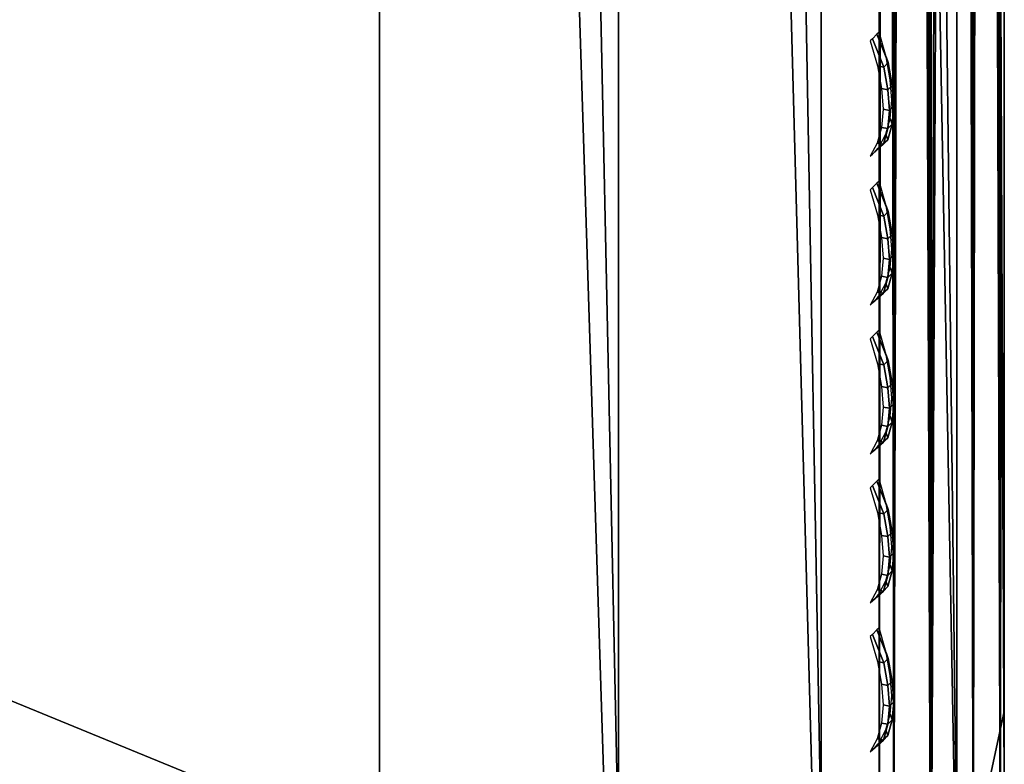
# Model space of a CAD drawing. Header units: inches. Extents: x 0 to 23, y -70 to 0.
# Tile 89 of 107: x 22.212 to 23, y -9.43 to -8.835. Entities that reach past the tile are written whole.
import ezdxf

# ---------------------------------------------------------------- set-up
doc = ezdxf.new("R2010")
doc.units = ezdxf.units.IN
doc.header["$MEASUREMENT"] = 0
for name, color, linetype in [('A-FURN-3-ST-BK', 151, 'Continuous'), ('A-FURN-3-ST-SEAM', 250, 'Continuous'), ('A-FURN-3-STITCH', 15, 'Continuous')]:
    doc.layers.add(name, color=color, linetype=linetype)

msp = doc.modelspace()

# ---------------------------------------------------------------- meshes
at = {"layer": 'A-FURN-3-ST-BK'}
mesh = msp.add_polyface(dxfattribs=at)
corners = [(0.5, -0.50001, 4.95256), (22.5, -9.50001, 4.95256), (0.5, -9.50001, 4.95256), (0.30866, -0.50001, 4.99062), (0.30866, -9.50001, 4.99062), (0.14645, -0.50001, 5.09901), (0.5, -9.84928, 18.04087), (0.30866, -9.81443, 18.02556), (0.5, -9.93254, 17.79425), (0.30866, -9.92463, 17.66002), (0.5, -9.98307, 17.53891), (0.30866, -9.96195, 17.27917), (0.5, -10.00001, 17.27917), (0.14645, -9.71451, 17.98355), (0.14645, -9.8183, 17.63898), (0.5, -3.30612, 32.84517), (0.30866, -3.28896, 32.8112), (0.5, -3.50068, 32.71641), (0.30866, -3.47612, 32.68734), (0.5, -3.66011, 32.54607), (0.30866, -3.62948, 32.52348), (0.5, -3.77574, 32.34342), (0.30866, -3.74071, 32.32855), (0.14645, -3.54225, 32.45915), (0.14645, -3.40617, 32.60455), (0.14645, -3.64094, 32.28618), (0.14645, -9.85356, 5.45256), (0.30866, -9.96195, 5.45256), (0.5, -10.00001, 5.45256), (0.18572, -9.88739, 5.41848), (0.1509, -9.80698, 5.26844), (0.31307, -9.88303, 5.19111), (0.34752, -9.96259, 5.33958), (0.5, -9.96195, 5.26122), (0.5, -9.85356, 5.09901), (0.31307, -9.76145, 5.06954), (0.5, -9.69135, 4.99062), (0.34752, -9.61298, 4.98997), (0.18572, -9.53408, 5.06518), (0.1509, -9.68412, 5.14558), (22.5, -3.77574, 32.34342), (22.5, -3.66011, 32.54607), (22.5, -3.50068, 32.71641), (22.5, -9.69135, 4.99062), (22.5, -9.85356, 5.09901), (22.5, -9.96195, 5.26122), (22.5, -10.00001, 17.27917), (22.5, -9.93254, 17.79425)]
mesh.append_faces([[corners[k] for k in face] for face in [(0, 1, 2), (0, 2, 3), (3, 2, 4), (3, 4, 5), (6, 7, 8), (8, 7, 9), (8, 9, 10), (10, 9, 11), (10, 11, 12), (7, 13, 9), (9, 14, 11), (15, 16, 17), (17, 16, 18), (17, 18, 19), (19, 18, 20), (19, 20, 21), (21, 20, 22), (22, 20, 23), (23, 20, 18, 24), (25, 7, 22), (22, 7, 6), (22, 6, 21), (11, 26, 27), (11, 27, 12), (12, 27, 28), (29, 30, 31, 32), (32, 31, 33), (33, 31, 34), (34, 31, 35), (34, 35, 36), (36, 35, 37), (36, 37, 2), (2, 37, 4), (4, 37, 38), (33, 28, 32), (32, 28, 27), (32, 27, 29), (31, 30, 39, 35), (35, 39, 38, 37), (21, 40, 19), (19, 41, 17), (17, 42, 15), (6, 40, 21), (2, 1, 36), (36, 43, 34), (34, 44, 33), (33, 45, 28), (28, 46, 12), (12, 46, 10), (47, 6, 8), (47, 8, 10)]])
mesh = msp.add_polyface(dxfattribs=at)
corners = [(22.5, -3.77574, 32.34342), (22.69134, -3.74071, 32.32855), (22.5, -3.66011, 32.54607), (22.69134, -3.62948, 32.52348), (22.5, -3.50068, 32.71641), (22.69134, -3.47612, 32.68734), (22.5, -3.30612, 32.84517), (22.69134, -3.28896, 32.8112), (22.85355, -3.64094, 32.28618), (22.5, -9.84928, 18.04087), (22.69134, -9.81398, 18.02662), (22.85355, -9.71395, 17.98488), (22.69134, -9.9246, 17.66015), (22.5, -9.93254, 17.79425), (22.5, -9.98307, 17.53891), (22.69134, -9.96195, 17.27917), (22.85355, -9.85356, 17.27917), (22.5, -10.00001, 17.27917), (22.5, -10.00001, 5.45256), (22.69134, -9.96195, 5.45256), (22.69134, -0.50001, 4.99062), (22.85355, -9.50001, 5.09901), (22.69134, -9.50001, 4.99062), (22.5, -0.50001, 4.95256), (22.5, -9.50001, 4.95256), (22.5, -9.69135, 4.99062), (22.65248, -9.61298, 4.98997), (22.81428, -9.53408, 5.06518), (22.81428, -9.88739, 5.41848), (22.65248, -9.96259, 5.33958), (22.5, -9.96195, 5.26122), (22.68693, -9.88303, 5.19111), (22.5, -9.85356, 5.09901), (22.68693, -9.76145, 5.06954), (22.8491, -9.68412, 5.14558), (22.8491, -9.80698, 5.26844), (0.5, -0.50001, 4.95256), (0.5, -3.66011, 32.54607), (0.5, -3.50068, 32.71641), (0.5, -3.30612, 32.84517), (0.5, -9.84928, 18.04087), (0.5, -9.69135, 4.99062), (0.5, -9.85356, 5.09901), (0.5, -9.96195, 5.26122), (0.5, -10.00001, 5.45256), (0.5, -9.98307, 17.53891)]
mesh.append_faces([[corners[k] for k in face] for face in [(0, 1, 2), (2, 1, 3), (2, 3, 4), (4, 3, 5), (4, 5, 6), (6, 5, 7), (1, 8, 3), (9, 10, 0), (0, 10, 1), (1, 10, 11), (12, 11, 10), (12, 10, 13), (13, 10, 9), (13, 14, 12), (12, 14, 15), (12, 15, 16), (14, 17, 15), (17, 18, 15), (15, 18, 19), (15, 19, 16), (20, 21, 22), (20, 22, 23), (23, 22, 24), (25, 24, 26), (26, 24, 22), (26, 22, 27), (28, 19, 29), (29, 19, 18), (29, 18, 30), (29, 30, 31), (31, 30, 32), (31, 32, 33), (33, 32, 25), (33, 25, 26), (33, 26, 27, 34), (33, 34, 35, 31), (31, 35, 28, 29), (23, 24, 36), (37, 0, 2), (38, 2, 4), (39, 4, 6), (9, 0, 40), (41, 24, 25), (42, 25, 32), (43, 32, 30), (44, 30, 18), (18, 17, 44), (45, 17, 14), (45, 14, 13), (9, 40, 13)]])
mesh = msp.add_polyface(dxfattribs=at)
corners = [(22.85355, -3.40617, 32.60455), (22.85355, -3.24009, 32.71445), (22.69134, -3.28896, 32.8112), (22.69134, -3.47612, 32.68734), (22.69134, -3.62948, 32.52348), (22.85355, -3.64094, 32.28618), (22.85355, -3.54225, 32.45915), (22.96194, -3.49163, 32.22278), (22.96194, -3.4117, 32.36288), (22.96194, -3.30148, 32.48064), (23, -3.31551, 32.14799), (23, -3.20675, 32.3082), (22.69134, -3.74071, 32.32855), (22.85355, -9.71395, 17.98488), (22.96194, -9.56438, 17.9221), (23, -9.388, 17.84794), (23, -9.44987, 17.66374), (22.96194, -9.65915, 17.6076), (23, -9.48742, 17.47308), (22.96194, -9.69135, 17.27917), (23, -9.50001, 17.27917), (22.85355, -9.81828, 17.6391), (22.69134, -9.9246, 17.66015), (22.85355, -9.85356, 17.27917), (22.69134, -9.96195, 5.45256), (22.85355, -9.85356, 5.45256), (22.96194, -9.69135, 5.45256), (23, -9.50001, 5.45256), (23, -0.50001, 5.45256), (22.96194, -0.50001, 5.26122), (22.96194, -9.50001, 5.26122), (22.85355, -0.50001, 5.09901), (22.85355, -9.50001, 5.09901), (22.69134, -0.50001, 4.99062), (22.81428, -9.53408, 5.06518), (22.69134, -9.50001, 4.99062), (22.8491, -9.68412, 5.14558), (22.95812, -9.57876, 5.26836), (22.95812, -9.6842, 5.3738), (22.8491, -9.80698, 5.26844), (22.81428, -9.88739, 5.41848)]
mesh.append_faces([[corners[k] for k in face] for face in [(0, 1, 2, 3), (4, 5, 6), (4, 6, 0, 3), (5, 7, 6), (6, 7, 8), (6, 8, 9, 0), (7, 10, 8), (8, 10, 11), (12, 13, 5), (5, 13, 14), (5, 14, 7), (7, 14, 15), (7, 15, 10), (15, 14, 16), (16, 14, 17), (16, 17, 18), (18, 17, 19), (18, 19, 20), (17, 14, 21), (21, 14, 13), (21, 13, 22), (22, 23, 21), (21, 23, 19), (21, 19, 17), (23, 24, 25), (23, 25, 19), (19, 25, 26), (19, 26, 20), (20, 26, 27), (28, 27, 29), (29, 27, 30), (29, 30, 31), (31, 30, 32), (31, 32, 33), (34, 35, 32), (34, 32, 36), (36, 32, 37), (36, 37, 38, 39), (39, 38, 25), (25, 38, 26), (26, 38, 27), (27, 38, 37), (27, 37, 30), (30, 37, 32), (39, 25, 40), (40, 25, 24), (10, 15, 28), (28, 15, 27), (27, 15, 20), (20, 15, 16), (20, 16, 18)]])
at = {"layer": 'A-FURN-3-ST-SEAM'}
mesh = msp.add_polyface(dxfattribs=at)
corners = [(22.91282, -3.48622, 32.22048), (22.9266, -3.47586, 32.21608), (22.9117, -9.55973, 17.91889), (22.94132, -9.54399, 17.91221), (22.94332, -3.47052, 32.21382), (22.961, -3.47147, 32.21422), (22.97716, -3.47821, 32.21708), (22.975, -9.54945, 17.91453), (22.99698, -9.57357, 17.92477), (22.99814, -3.50398, 32.22802), (22.99974, -3.52028, 32.23495), (22.99488, -3.53609, 32.24166), (22.99698, -9.60505, 17.93814), (22.98448, -3.54942, 32.24732), (22.975, -9.62917, 17.94838), (22.96957, -3.55833, 32.2511), (22.94132, -9.63463, 17.9507), (22.9345, -3.55953, 32.25161), (22.91875, -3.55202, 32.24842), (22.9345, -3.44638, 32.43815), (22.91875, -3.44008, 32.43297), (22.90706, -3.42968, 32.42443), (22.90706, -3.53963, 32.24316), (22.9117, -9.61889, 17.94402), (22.9, -9.58931, 17.93146), (22.9, -3.51612, 32.23318), (22.90345, -3.50014, 32.22639), (22.96957, -3.44537, 32.43732), (22.98448, -3.4379, 32.43118), (22.975, -9.54947, 17.91448), (22.9266, -9.64065, 17.6112), (22.94132, -9.544, 17.91215), (22.9117, -9.55974, 17.91884), (22.9117, -9.61891, 17.94396), (22.94132, -9.63465, 17.95065)]
mesh.append_faces([[corners[k] for k in face] for face in [(0, 1, 2), (2, 1, 3), (3, 1, 4), (3, 4, 5), (5, 6, 7), (7, 6, 8), (8, 6, 9), (8, 9, 10), (10, 11, 12), (12, 11, 13), (12, 13, 14), (14, 13, 15), (14, 15, 16), (16, 15, 17), (16, 17, 18), (18, 17, 19, 20), (20, 21, 22, 18), (18, 22, 23), (23, 22, 24), (24, 22, 25), (23, 16, 18), (12, 8, 10), (7, 3, 5), (0, 2, 26), (26, 2, 24), (26, 24, 25), (27, 19, 17, 15), (28, 27, 15, 13), (29, 30, 31)]])
mesh.append_faces([[corners[k] for k in face] for face in [(32, 33, 31), (31, 34, 29)]], dxfattribs={"vtx0": -1, "vtx1": -1})
mesh.append_faces([[corners[k] for k in face] for face in [(23, 2, 3), (16, 3, 7)]], dxfattribs={"vtx0": -1, "vtx2": -1})
at = {"layer": 'A-FURN-3-STITCH'}
mesh = msp.add_polymesh((7, 4), dxfattribs=at)
for k, corner in enumerate([(22.89978, -8.84474, 19.8935), (22.89801, -8.8465, 19.89426), (22.89452, -8.85004, 19.8958), (22.8928, -8.85184, 19.89657), (22.90542, -8.86463, 19.86031), (22.90702, -8.86918, 19.86228), (22.90353, -8.87273, 19.86381), (22.89844, -8.87173, 19.86338), (22.90881, -8.88285, 19.82588), (22.91041, -8.8874, 19.82785), (22.90692, -8.89095, 19.82938), (22.90183, -8.88995, 19.82895), (22.90992, -8.89928, 19.79042), (22.91153, -8.90383, 19.79238), (22.90804, -8.90738, 19.79392), (22.90295, -8.90638, 19.79349), (22.90877, -8.91383, 19.75414), (22.91037, -8.91838, 19.75611), (22.90688, -8.92192, 19.75764), (22.90179, -8.92092, 19.75721), (22.90534, -8.92639, 19.71727), (22.90694, -8.93094, 19.71924), (22.90345, -8.93449, 19.72077), (22.89836, -8.93349, 19.72034), (22.89966, -8.9369, 19.68004), (22.89795, -8.93871, 19.68082), (22.89446, -8.94226, 19.68236), (22.89268, -8.944, 19.68311)]):
    mesh.set_mesh_vertex(divmod(k, 4), corner)
mesh = msp.add_polymesh((7, 4), dxfattribs=at)
for k, corner in enumerate([(22.89978, -8.96383, 19.61307), (22.89801, -8.96558, 19.61382), (22.89452, -8.96913, 19.61536), (22.8928, -8.97092, 19.61613), (22.90542, -8.98372, 19.57988), (22.90702, -8.98827, 19.58184), (22.90353, -8.99182, 19.58338), (22.89844, -8.99082, 19.58295), (22.90881, -9.00194, 19.54545), (22.91041, -9.00649, 19.54741), (22.90692, -9.01004, 19.54894), (22.90183, -9.00903, 19.54852), (22.90992, -9.01837, 19.50998), (22.91153, -9.02292, 19.51195), (22.90804, -9.02647, 19.51348), (22.90295, -9.02547, 19.51305), (22.90877, -9.03291, 19.47371), (22.91037, -9.03746, 19.47567), (22.90688, -9.04101, 19.4772), (22.90179, -9.04001, 19.47677), (22.90534, -9.04548, 19.43684), (22.90694, -9.05003, 19.4388), (22.90345, -9.05358, 19.44033), (22.89836, -9.05258, 19.43991), (22.89966, -9.05599, 19.39961), (22.89795, -9.0578, 19.40039), (22.89446, -9.06134, 19.40192), (22.89268, -9.06309, 19.40267)]):
    mesh.set_mesh_vertex(divmod(k, 4), corner)
mesh = msp.add_polymesh((7, 4), dxfattribs=at)
for k, corner in enumerate([(22.89978, -9.08291, 19.33263), (22.89801, -9.08467, 19.33339), (22.89452, -9.08822, 19.33492), (22.8928, -9.09001, 19.3357), (22.90542, -9.10281, 19.29944), (22.90702, -9.10736, 19.30141), (22.90353, -9.1109, 19.30294), (22.89844, -9.1099, 19.30251), (22.90881, -9.12103, 19.26501), (22.91041, -9.12557, 19.26697), (22.90692, -9.12912, 19.26851), (22.90183, -9.12812, 19.26808), (22.90992, -9.13746, 19.22955), (22.91153, -9.14201, 19.23151), (22.90804, -9.14555, 19.23304), (22.90295, -9.14455, 19.23262), (22.90877, -9.152, 19.19327), (22.91037, -9.15655, 19.19523), (22.90688, -9.1601, 19.19677), (22.90179, -9.1591, 19.19634), (22.90534, -9.16457, 19.1564), (22.90694, -9.16912, 19.15836), (22.90345, -9.17266, 19.1599), (22.89836, -9.17166, 19.15947), (22.89966, -9.17508, 19.11917), (22.89795, -9.17688, 19.11995), (22.89446, -9.18043, 19.12148), (22.89268, -9.18217, 19.12224)]):
    mesh.set_mesh_vertex(divmod(k, 4), corner)
mesh = msp.add_polymesh((7, 4), dxfattribs=at)
for k, corner in enumerate([(22.89978, -9.202, 19.05219), (22.89801, -9.20376, 19.05295), (22.89452, -9.2073, 19.05449), (22.8928, -9.2091, 19.05526), (22.90542, -9.22189, 19.01901), (22.90702, -9.22644, 19.02097), (22.90353, -9.22999, 19.0225), (22.89844, -9.22899, 19.02207), (22.90881, -9.24011, 18.98457), (22.91041, -9.24466, 18.98654), (22.90692, -9.24821, 18.98807), (22.90183, -9.24721, 18.98764), (22.90992, -9.25654, 18.94911), (22.91153, -9.26109, 18.95107), (22.90804, -9.26464, 18.95261), (22.90295, -9.26364, 18.95218), (22.90877, -9.27109, 18.91283), (22.91037, -9.27564, 18.9148), (22.90688, -9.27918, 18.91633), (22.90179, -9.27818, 18.9159), (22.90534, -9.28365, 18.87597), (22.90694, -9.2882, 18.87793), (22.90345, -9.29175, 18.87946), (22.89836, -9.29075, 18.87903), (22.89966, -9.29416, 18.83873), (22.89795, -9.29597, 18.83951), (22.89446, -9.29952, 18.84105), (22.89268, -9.30126, 18.8418)]):
    mesh.set_mesh_vertex(divmod(k, 4), corner)
mesh = msp.add_polymesh((7, 4), dxfattribs=at)
for k, corner in enumerate([(22.89978, -9.32109, 18.77176), (22.89801, -9.32284, 18.77252), (22.89452, -9.32639, 18.77405), (22.8928, -9.32818, 18.77482), (22.90542, -9.34098, 18.73857), (22.90702, -9.34553, 18.74053), (22.90353, -9.34908, 18.74207), (22.89844, -9.34808, 18.74164), (22.90881, -9.3592, 18.70414), (22.91041, -9.36375, 18.7061), (22.90692, -9.3673, 18.70764), (22.90183, -9.36629, 18.70721), (22.90992, -9.37563, 18.66867), (22.91153, -9.38018, 18.67064), (22.90804, -9.38373, 18.67217), (22.90295, -9.38273, 18.67174), (22.90877, -9.39017, 18.6324), (22.91037, -9.39472, 18.63436), (22.90688, -9.39827, 18.63589), (22.90179, -9.39727, 18.63546), (22.90534, -9.40274, 18.59553), (22.90694, -9.40729, 18.59749), (22.90345, -9.41084, 18.59903), (22.89836, -9.40984, 18.5986), (22.89966, -9.41325, 18.5583), (22.89795, -9.41506, 18.55908), (22.89446, -9.4186, 18.56061), (22.89268, -9.42035, 18.56136)]):
    mesh.set_mesh_vertex(divmod(k, 4), corner)

doc.saveas('drawing.dxf')
